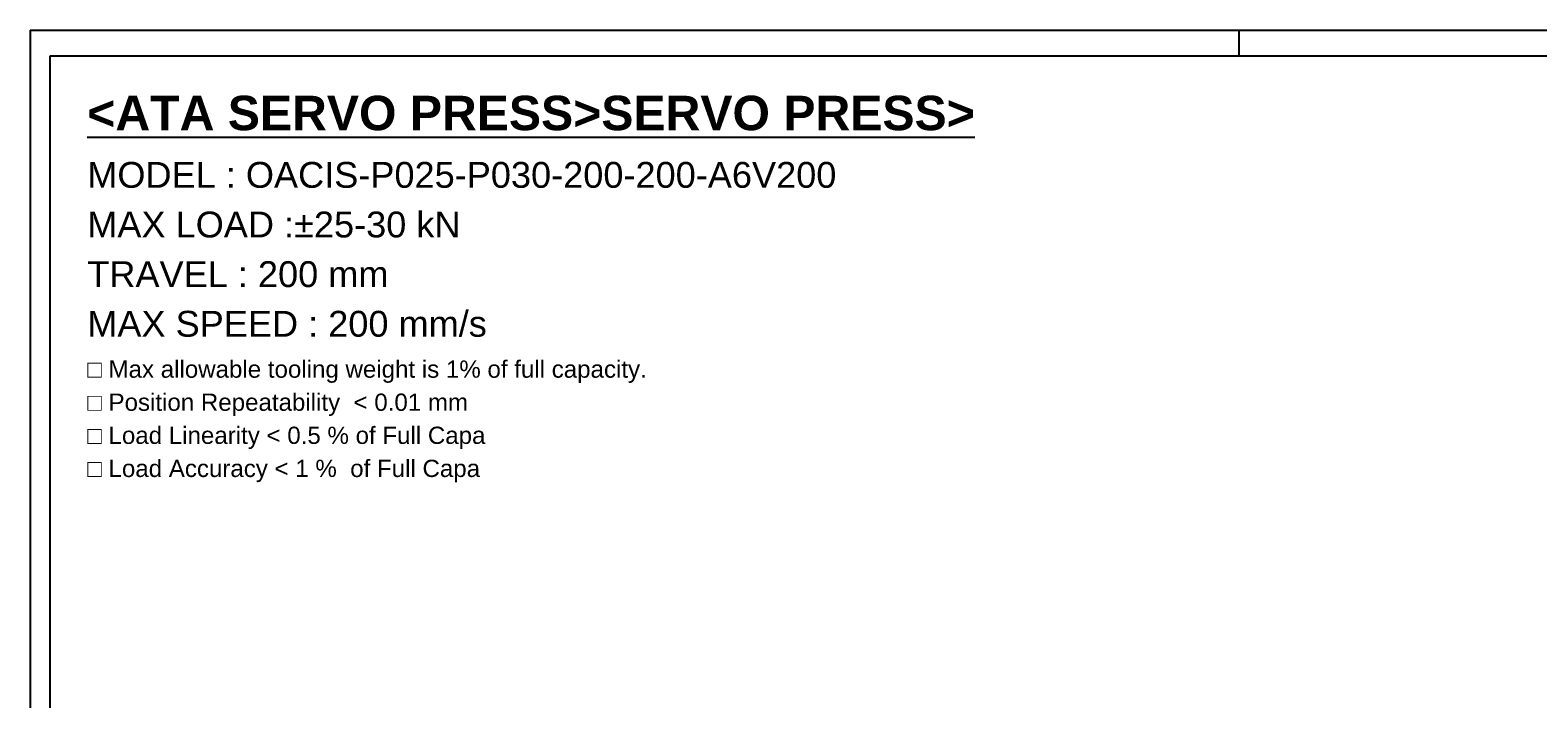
# Model space of a CAD drawing. Extents: x 47048 to 48733, y -1583 to -395.
# Tile 6 of 22: x 47048 to 48097, y -860 to -395. Entities that reach past the tile are written whole.
import ezdxf

# ---------------------------------------------------------------- set-up
doc = ezdxf.new("R2010")
doc.units = 0
doc.header["$LTSCALE"] = 25.4
doc.layers.get('0').update_dxf_attribs({"linetype": 'CONTINUOUS'})
doc.layers.add('ATA-TEXT', color=7, linetype='CONTINUOUS')
doc.styles.add('주 문자 (ISO)', font='arial.ttf')

# ---------------------------------------------------------------- blocks, each defined once
blk = doc.blocks.new('ata-Border-A1-002')
at = {"color": 253, "ltscale": 0.5}
for p, q in [((0, 594), (841, 594)), ((0, 594), (0, 0)), ((420.5, 594), (420.5, 585))]:
    blk.add_line(p, q, dxfattribs=at)
blk.add_line((7, 585), (834, 585))
at = {"ltscale": 0.5}
blk.add_line((7, 9), (7, 585), dxfattribs=at)

msp = doc.modelspace()

# ---------------------------------------------------------------- block references
at = {"xscale": 2, "yscale": 2, "zscale": 2}
msp.add_blockref('ata-Border-A1-002', (47047.9785069, -1582.5002269), dxfattribs=at)
msp.add_blockref('ata-Border-A1-002', (47047.9785069, -1582.5002269), dxfattribs=at)

# ---------------------------------------------------------------- texts
at = {"layer": 'ATA-TEXT', "color": 7, "insert": (47087.7214838, -440.1953048), "char_height": 7, "attachment_point": 1, "line_spacing_factor": 1.151952, "style": '주 문자 (ISO)'}
msp.add_mtext('{\\fArial|b1|i0|c129|p34;\\H3.42860x;\\L<ATA SERVO PRESS>SERVO PRESS>}\\P{\\fArial|b0|i0|c129|p34;\\H2.57145x;MODEL : OACIS-P025-P030-200-200-A}{\\fArial|b0|i0|c0|p34;\\H2.57145x;6V200}\\P{\\fArial|b0|i0|c129|p34;\\H2.57145x;MAX LOAD :±25-30 kN}\\P{\\fArial|b0|i0|c129|p34;\\H2.57145x;TRAVEL : 200 mm}\\P{\\fArial|b0|i0|c129|p34;\\H2.57145x;MAX SPEED : 200 mm/s}\\P{\\fArial|b0|i0|c129|p34;\\H1.71439x;□ Max allowable tooling weight is 1% of full capacity.}\\P{\\fArial|b0|i0|c129|p34;\\H1.71439x;□ Position Repeatability  }{\\fArial|b0|i0|c129|p34;\\H1.71439x;<}{\\fArial|b0|i0|c129|p34;\\H1.71439x; 0.01 mm}\\P{\\fArial|b0|i0|c129|p34;\\H1.71439x;□ Load Linearity }{\\fArial|b0|i0|c129|p34;\\H1.71439x;<}{\\fArial|b0|i0|c129|p34;\\H1.71439x; 0.5 % of Full Capa}\\P{\\fArial|b0|i0|c129|p34;\\H1.71439x;□ Load Accuracy }{\\fArial|b0|i0|c129|p34;\\H1.71439x;<}{\\fArial|b0|i0|c129|p34;\\H1.71439x; 1 %  of Full Capa}', dxfattribs=at)

doc.saveas('drawing.dxf')
